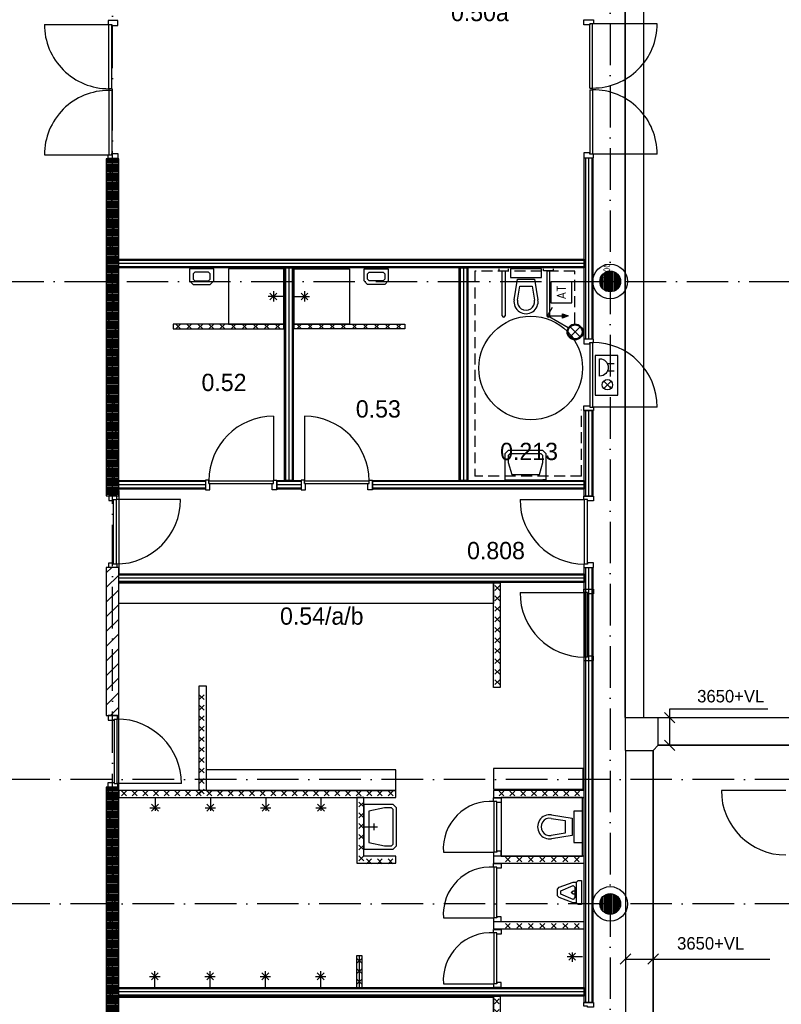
# Model space of a CAD drawing. Header units: millimetres. Extents: x -6587 to 170951, y 244 to 951952.
# Tile 10 of 102: x 16150 to 27168, y 47317 to 61554. Entities that reach past the tile are written whole.
import ezdxf
from ezdxf.enums import TextEntityAlignment as Align

# ---------------------------------------------------------------- set-up
doc = ezdxf.new("R2010")
doc.units = ezdxf.units.MM
doc.header["$LTSCALE"] = 100
doc.linetypes.add('DASHDOT', pattern=[9, 6, -1.5, 0, -1.5])
doc.linetypes.add('HIDDEN', pattern=[9.525, 6.35, -3.175])
doc.layers.get('0').update_dxf_attribs({"linetype": 'CONTINUOUS'})
for name, color, linetype in [('71', 2, 'CONTINUOUS'), ('AL$7----_STRAMIEN', 1, 'DASHDOT'), ('ALXAC---_LICHTBETON', 1, 'CONTINUOUS'), ('BOUW', 8, 'CONTINUOUS'), ('EL6414--_BELET24V', 3, 'CONTINUOUS'), ('KABELGOOT', 8, 'CONTINUOUS')]:
    doc.layers.add(name, color=color, linetype=linetype)
doc.styles.add('1_8', font='iso', dxfattribs={"width": 0.7, "height": 1.8})
doc.styles.add('BURO-018', font='BUROFONT.shx', dxfattribs={"height": 180})
doc.styles.add('BURO-025', font='BUROFONT.shx', dxfattribs={"height": 250})
doc.styles.get("Standard").update_dxf_attribs({"font": 'iso.shx'})
pattern_1 = [(45, (-24.84, -148.2), (-106.066, 106.066), [])]
pattern_2 = [(0, (-24.838, -148.197), (0, 20), [])]
pattern_3 = [(90, (24693.015, 48768.749), (-20, 1e-15), [])]

# ---------------------------------------------------------------- blocks, each defined once
blk = doc.blocks.new('ES081001')
for p, q in [((1.06, -1.06), (-1.06, 1.06)), ((-1.06, -1.06), (1.06, 1.06))]:
    blk.add_line(p, q)
blk.add_circle((0, 0), 1.5)
at = {"color": 2, "style": '1_8', "flags": 8}
for tag, p in [('NUMMER', (0, 5.5)), ('CODE', (0, 3))]:
    blk.add_attdef(tag, text='', height=1.8, dxfattribs=at).set_placement(p, align=Align.MIDDLE)
at = {"style": '1_8', "flags": 8}
blk.add_attdef('M_CODE', text='', height=1.8, dxfattribs=at).set_placement((0, 0), align=Align.MIDDLE_CENTER)
blk = doc.blocks.new('ES081010')
at = {"color": 0}
for p, q in [((-1, 0), (-1, -2)), ((1, -2), (1, 0))]:
    blk.add_line(p, q, dxfattribs=at)
blk.add_lwpolyline([(-2.5, 2.25), (2.5, 2.25, -1)], format="xyb", close=True, dxfattribs=at)
at = {"color": 0, "style": '1_8', "flags": 8}
for tag, p in [('NUMMER', (0, 6.75)), ('SCHAK', (0, 4))]:
    blk.add_attdef(tag, text='', height=1.8, dxfattribs=at).set_placement(p, align=Align.MIDDLE)
at = {"style": '1_8'}
for tag, flags, p in [('CODE', 9, (0, 3)), ('M_CODE', 8, (0, 0))]:
    blk.add_attdef(tag, text='', height=1.8, dxfattribs=dict(at, flags=flags)).set_placement(p, align=Align.MIDDLE_CENTER)
blk = doc.blocks.new('ES3S1-T')
at = {"color": 1}
blk.add_line((2.31, 4), (2.31, 1), dxfattribs=at)
at = {"color": 0}
blk.add_lwpolyline([(0.58, 1), (2.31, 4), (3.61, 3.25)], dxfattribs=at)
at = {"color": 1}
blk.add_lwpolyline([(2.01, 1.8), (2.61, 1.8), (2.31, 1)], close=True, dxfattribs=at)
blk.add_lwpolyline([(2.16, 1.8), (2.31, 1), (2.46, 1.8), (2.46, 1.8)], dxfattribs=at)
at = {"color": 0}
blk.add_circle((0, 0), 1.15, dxfattribs=at)
at = {"style": '1_8'}
for tag, flags, p in [('SCHAK', 8, (3, 5.5)), ('KAST', 9, (-3, 0.5)), ('M_CODE', 9, (0, 0)), ('DOEL', 9, (-3, -2)), ('GROEP', 9, (-3, -4.5))]:
    blk.add_attdef(tag, text='', height=1.8, dxfattribs=dict(at, flags=flags)).set_placement(p, align=Align.MIDDLE_CENTER)
blk = doc.blocks.new('ES020102')
at = {"color": 0}
blk.add_lwpolyline([(-4.5, -2), (4.5, -2), (4.5, 2), (-4.5, 2)], close=True, dxfattribs=at)
at = {"style": '1_8'}
for tag, flags, p in [('SCHAK', 8, (3, 5.5)), ('KAST', 9, (-3, 0.5)), ('M_CODE', 9, (0, 0)), ('DOEL', 9, (-3, -2)), ('GROEP', 9, (-3, -4.5))]:
    blk.add_attdef(tag, text='', height=1.8, dxfattribs=dict(at, flags=flags)).set_placement(p, align=Align.MIDDLE_CENTER)
at = {"color": 0, "style": '1_8', "flags": 8}
blk.add_attdef('NUMMER', text='', height=1.8, dxfattribs=at).set_placement((0, 3.5), align=Align.MIDDLE)
at = {"color": 0, "style": '1_8'}
blk.add_attdef('CODE', text='', height=1.8, dxfattribs=at).set_placement((0, 0), align=Align.MIDDLE)
blk = doc.blocks.new('*U67')
at = {"layer": 'ALXAC---_LICHTBETON', "color": 0}
for p, q in [((23153, 47473), (23083, 47543)), ((23153, 47543), (23083, 47473)), ((23153, 47322), (23083, 47392)), ((23153, 47392), (23083, 47322)), ((23153, 47170), (23083, 47240)), ((23153, 47240), (23083, 47170)), ((23153, 47019), (23083, 47089)), ((23153, 47089), (23083, 47019)), ((23153, 46867), (23083, 46937)), ((23153, 46937), (23083, 46867)), ((23153, 46716), (23083, 46786)), ((23153, 46786), (23083, 46716)), ((23153, 46564), (23083, 46634)), ((23153, 46634), (23083, 46564)), ((23153, 46413), (23083, 46483)), ((23153, 46483), (23083, 46413)), ((23153, 46261), (23083, 46331)), ((23153, 46331), (23083, 46261)), ((23153, 46110), (23083, 46180)), ((23153, 46180), (23083, 46110))]:
    blk.add_line(p, q, dxfattribs=at)
blk = doc.blocks.new('*U66')
at = {"layer": 'ALXAC---_LICHTBETON', "color": 0}
for p, q in [((17650, 44834), (17720, 44904)), ((17720, 44834), (17650, 44904)), ((17804, 44834), (17874, 44904)), ((17874, 44834), (17804, 44904)), ((17958, 44834), (18028, 44904)), ((18028, 44834), (17958, 44904)), ((18112, 44834), (18182, 44904)), ((18182, 44834), (18112, 44904)), ((18267, 44834), (18337, 44904)), ((18337, 44834), (18267, 44904)), ((18421, 44834), (18491, 44904)), ((18491, 44834), (18421, 44904)), ((18575, 44834), (18645, 44904)), ((18645, 44834), (18575, 44904)), ((18729, 44834), (18799, 44904)), ((18799, 44834), (18729, 44904)), ((18884, 44834), (18954, 44904)), ((18954, 44834), (18884, 44904)), ((19038, 44834), (19108, 44904)), ((19108, 44834), (19038, 44904)), ((19192, 44834), (19262, 44904)), ((19262, 44834), (19192, 44904)), ((19346, 44834), (19416, 44904)), ((19416, 44834), (19346, 44904)), ((19501, 44834), (19571, 44904)), ((19571, 44834), (19501, 44904)), ((19655, 44834), (19725, 44904)), ((19725, 44834), (19655, 44904)), ((19809, 44834), (19879, 44904)), ((19879, 44834), (19809, 44904)), ((19963, 44834), (20033, 44904)), ((20033, 44834), (19963, 44904)), ((20117, 44834), (20187, 44904)), ((20187, 44834), (20117, 44904)), ((20272, 44834), (20342, 44904)), ((20342, 44834), (20272, 44904)), ((20426, 44834), (20496, 44904)), ((20496, 44834), (20426, 44904)), ((20580, 44834), (20650, 44904)), ((20650, 44834), (20580, 44904)), ((20734, 44834), (20804, 44904)), ((20804, 44834), (20734, 44904)), ((20889, 44834), (20959, 44904)), ((20959, 44834), (20889, 44904)), ((21043, 44834), (21113, 44904)), ((21113, 44834), (21043, 44904)), ((21197, 44834), (21267, 44904)), ((21267, 44834), (21197, 44904)), ((21351, 44834), (21421, 44904)), ((21421, 44834), (21351, 44904)), ((21506, 44834), (21576, 44904)), ((21576, 44834), (21506, 44904))]:
    blk.add_line(p, q, dxfattribs=at)
blk = doc.blocks.new('*U69')
at = {"layer": 'ALXAC---_LICHTBETON', "color": 0}
for p, q in [((17723, 57335), (17653, 57265)), ((17653, 57335), (17723, 57265)), ((17883, 57335), (17813, 57265)), ((17813, 57335), (17883, 57265)), ((18043, 57335), (17973, 57265)), ((17973, 57335), (18043, 57265)), ((18203, 57335), (18133, 57265)), ((18133, 57335), (18203, 57265)), ((18363, 57335), (18293, 57265)), ((18293, 57335), (18363, 57265)), ((18523, 57335), (18453, 57265)), ((18453, 57335), (18523, 57265)), ((18683, 57335), (18613, 57265)), ((18613, 57335), (18683, 57265)), ((18843, 57335), (18773, 57265)), ((18773, 57335), (18843, 57265)), ((19003, 57335), (18933, 57265)), ((18933, 57335), (19003, 57265)), ((19163, 57335), (19093, 57265)), ((19093, 57335), (19163, 57265))]:
    blk.add_line(p, q, dxfattribs=at)

msp = doc.modelspace()

# ---------------------------------------------------------------- hatches: boundary and pattern name
at = {"layer": 'BOUW'}
h = msp.add_hatch(dxfattribs=at)
h.set_pattern_fill('PREFBET', color=256, style=0)
h.set_pattern_definition(pattern_1)
h.paths.add_polyline_path([(17582.8, 54667.9), (17582.8, 59540.9), (17402.8, 59540.9), (17402.8, 54667.9)])
h = msp.add_hatch(dxfattribs=at)
h.set_pattern_fill('RASTER50', color=256, scale=100, style=0)
h.set_pattern_definition(pattern_2)
h.paths.add_polyline_path([(17582.8, 54667.9), (17582.8, 59540.9), (17402.8, 59540.9), (17402.8, 54667.9)])
h = msp.add_hatch(dxfattribs=at)
h.set_pattern_fill('PREFBET', color=256, style=0)
h.set_pattern_definition(pattern_1)
h.paths.add_polyline_path([(17402.8, 53632.9), (17402.8, 51492.5), (17582.8, 51492.5), (17582.8, 53632.9)])
h = msp.add_hatch(dxfattribs=at)
h.set_pattern_fill('PREFBET', color=256, style=0)
h.set_pattern_definition(pattern_1)
h.paths.add_polyline_path([(17402.8, 50457.5), (17402.8, 45527.9), (17582.8, 45527.9), (17582.8, 50457.5)])
h = msp.add_hatch(dxfattribs=at)
h.set_pattern_fill('RASTER50', color=256, scale=100, style=0)
h.set_pattern_definition(pattern_2)
h.paths.add_polyline_path([(17402.8, 50457.5), (17402.8, 45527.9), (17582.8, 45527.9), (17582.8, 50457.5)])
h = msp.add_hatch(dxfattribs=at)
h.set_pattern_fill('GEWPBET', color=256, scale=100, angle=90, style=0)
h.set_pattern_definition(pattern_3)
edge = h.paths.add_edge_path()
edge.add_arc((24693, 48768.7), 150, 0, 360)
h = msp.add_hatch(dxfattribs=at)
h.set_pattern_fill('GEWPBET', color=256, scale=100, angle=90, style=0)
h.set_pattern_definition(pattern_3)
edge = h.paths.add_edge_path()
edge.add_arc((24693, 48768.7), 150, 0, 360)

# ---------------------------------------------------------------- linework, layer by layer
at = {"layer": '71'}
for q in [(24112.4, 57112.6), (24257.1, 57112.6), (24112.4, 56967.9), (24257.1, 56967.9)]:
    msp.add_line((24184.8, 57040.3), q, dxfattribs=at)
msp.add_circle((24184.8, 57040.3), 102.3, dxfattribs=at)
at = {"layer": 'AL$7----_STRAMIEN', "color": 1}
for p, q in [((17492.8, 5947), (17492.8, 77761.7)), ((24692.8, 77698.2), (24692.8, 12402.1)), ((4198.5, 57768.7), (93992.8, 57768.7)), ((93992.8, 50568.7), (4198.5, 50568.7)), ((93992.8, 48768.7), (4198.5, 48768.7))]:
    msp.add_line(p, q, dxfattribs=at)
at = {"layer": 'BOUW'}
for p, q in [((17481.7, 60555.9), (17441.7, 60555.9)), ((17441.7, 60555.9), (17441.7, 60530.9)), ((17481.7, 60530.9), (17441.7, 60530.9)), ((24398.8, 60565.9), (24438.8, 60565.9)), ((24398.8, 60540.9), (24438.8, 60540.9)), ((24438.8, 60540.9), (24438.8, 60565.9)), ((18958, 57951.9), (18608, 57951.9)), ((18608, 57951.9), (18608, 57776.9)), ((18958, 57776.9), (18958, 57951.9)), ((19970, 57951.9), (19170, 57951.9)), ((19170, 57951.9), (19170, 57151.9)), ((19970, 57151.9), (19970, 57951.9)), ((23081.6, 57951.9), (23081.6, 57922.7)), ((23221.6, 57922.7), (23221.6, 57951.9)), ((23699.8, 57951.9), (23249.8, 57951.9)), ((23249.8, 57951.9), (23249.8, 57826.9)), ((23699.8, 57826.9), (23699.8, 57951.9)), ((23728.1, 57922.7), (23728.1, 57951.9)), ((23868.1, 57951.9), (23868.1, 57922.7)), ((18683, 57901.9), (18658, 57876.9)), ((18658, 57876.9), (18658, 57801.9)), ((18658, 57801.9), (18683, 57776.9)), ((18883, 57901.9), (18683, 57901.9)), ((18908, 57876.9), (18883, 57901.9)), ((18883, 57776.9), (18908, 57801.9)), ((18908, 57801.9), (18908, 57876.9)), ((23081.6, 57922.7), (23221.6, 57922.7)), ((23131.6, 57271.9), (23131.6, 57922.7)), ((23171.6, 57922.7), (23171.6, 57271.9)), ((23249.8, 57826.9), (23699.8, 57826.9)), ((23302.1, 57504.7), (23349.8, 57801.9)), ((23349.8, 57801.9), (23599.8, 57801.9)), ((23599.8, 57801.9), (23647.6, 57504.7)), ((23868.1, 57922.7), (23728.1, 57922.7)), ((23778.1, 57922.7), (23778.1, 57271.9)), ((23818.1, 57271.9), (23818.1, 57922.7)), ((24552.8, 57714.9), (24552.8, 57822.6)), ((24552.8, 57714.9), (24552.8, 57822.6)), ((24572.8, 57678.7), (24572.8, 57858.7)), ((24572.8, 57678.7), (24572.8, 57858.7)), ((24592.8, 57656.9), (24592.8, 57880.6)), ((24592.8, 57656.9), (24592.8, 57880.6)), ((24612.8, 57641.9), (24612.8, 57895.6)), ((24612.8, 57641.9), (24612.8, 57895.6)), ((24632.8, 57631.3), (24632.8, 57906.2)), ((24632.8, 57631.3), (24632.8, 57906.2)), ((24652.8, 57624.2), (24652.8, 57913.3)), ((24652.8, 57624.2), (24652.8, 57913.3)), ((24672.8, 57620.1), (24672.8, 57917.4)), ((24672.8, 57620.1), (24672.8, 57917.4)), ((24692.8, 57618.7), (24692.8, 57918.7)), ((24692.8, 57618.7), (24692.8, 57918.7)), ((24712.8, 57620.1), (24712.8, 57917.4)), ((24712.8, 57620.1), (24712.8, 57917.4)), ((24732.8, 57624.2), (24732.8, 57913.3)), ((24732.8, 57624.2), (24732.8, 57913.3)), ((24752.8, 57631.3), (24752.8, 57906.2)), ((24752.8, 57631.3), (24752.8, 57906.2)), ((24772.8, 57641.9), (24772.8, 57895.6)), ((24772.8, 57641.9), (24772.8, 57895.6)), ((24792.8, 57656.9), (24792.8, 57880.6)), ((24792.8, 57656.9), (24792.8, 57880.6)), ((24812.8, 57678.7), (24812.8, 57858.7)), ((24812.8, 57678.7), (24812.8, 57858.7)), ((24832.8, 57714.9), (24832.8, 57822.6)), ((24832.8, 57714.9), (24832.8, 57822.6)), ((18608, 57776.9), (18658, 57726.9)), ((18658, 57726.9), (18908, 57726.9)), ((18683, 57776.9), (18883, 57776.9)), ((18908, 57726.9), (18958, 57776.9)), ((23351.4, 57496.7), (23384.4, 57701.9)), ((23384.4, 57701.9), (23565.3, 57701.9)), ((23565.3, 57701.9), (23598.3, 57496.7)), ((19970, 57551.9), (19745, 57551.9)), ((19870, 57601.9), (19770, 57501.9)), ((19770, 57601.9), (19870, 57501.9)), ((19820, 57626.9), (19820, 57476.9)), ((19170, 57151.9), (19970, 57151.9)), ((19970, 57151.9), (19970, 57151.9)), ((23217.8, 55326.9), (23167.8, 55276.9)), ((23167.8, 55276.9), (23167.8, 55151.9)), ((23717.8, 55326.9), (23217.8, 55326.9)), ((23242.8, 55276.9), (23217.8, 55251.9)), ((23217.8, 55251.9), (23217.8, 55151.9)), ((23217.8, 55251.9), (23217.8, 55251.9)), ((23692.8, 55276.9), (23242.8, 55276.9)), ((23242.8, 55276.9), (23242.8, 55276.9)), ((23692.8, 55276.9), (23692.8, 55276.9)), ((23717.8, 55251.9), (23692.8, 55276.9)), ((23767.8, 55276.9), (23717.8, 55326.9)), ((23717.8, 55251.9), (23717.8, 55251.9)), ((23717.8, 55151.9), (23717.8, 55251.9)), ((23767.8, 55151.9), (23767.8, 55276.9)), ((23167.8, 55151.9), (23167.8, 54901.9)), ((23217.8, 55151.9), (23267.8, 54976.9)), ((23667.8, 54976.9), (23717.8, 55151.9)), ((23767.8, 54901.9), (23767.8, 55151.9)), ((23267.8, 54976.9), (23667.8, 54976.9)), ((23167.8, 54901.9), (23767.8, 54901.9)), ((23767.8, 54901.9), (23717.8, 54901.9)), ((17582.8, 54748.9), (17582.8, 53548.9)), ((24317.8, 47342.5), (24317.8, 53631.9)), ((24317.8, 53631.9), (24442.8, 53631.9)), ((24332.8, 53631.9), (24332.8, 47342.5)), ((24380.3, 53631.9), (24380.3, 47342.5)), ((24427.8, 53631.9), (24427.8, 47342.5)), ((24442.8, 53631.9), (24442.8, 47342.5)), ((17582.8, 47570.9), (17582.8, 53398.9)), ((24317.8, 51133.5), (24317.8, 51233.5)), ((24303.2, 50727.9), (23003.3, 50727.9)), ((23003.3, 50727.9), (23003.3, 50427.9)), ((24303.2, 50427.9), (24303.2, 50727.9)), ((24317.8, 50408.9), (23002.8, 50408.9)), ((23002.8, 50408.9), (23002.8, 50308.9)), ((23003.3, 50427.9), (24303.2, 50427.9)), ((23086, 50331.1), (23156, 50401.1)), ((23156, 50331.1), (23086, 50401.1)), ((23242.2, 50331.1), (23312.2, 50401.1)), ((23312.2, 50331.1), (23242.2, 50401.1)), ((23398.5, 50331.1), (23468.5, 50401.1)), ((23468.5, 50331.1), (23398.5, 50401.1)), ((23554.7, 50331.1), (23624.7, 50401.1)), ((23624.7, 50331.1), (23554.7, 50401.1)), ((23711, 50331.1), (23781, 50401.1)), ((23781, 50331.1), (23711, 50401.1)), ((23867.2, 50331.1), (23937.2, 50401.1)), ((23937.2, 50331.1), (23867.2, 50401.1)), ((24023.5, 50331.1), (24093.5, 50401.1)), ((24093.5, 50331.1), (24023.5, 50401.1)), ((24179.7, 50331.1), (24249.7, 50401.1)), ((24249.7, 50331.1), (24179.7, 50401.1)), ((24317.8, 50308.9), (24317.8, 50408.9)), ((27234.3, 50410.4), (26300.3, 50410.4)), ((21027.8, 50308.9), (21027.8, 49357.9)), ((21127.8, 50308.9), (21027.8, 50308.9)), ((21127.8, 49457.9), (21127.8, 50308.9)), ((23002.8, 50308.9), (23127.8, 50308.9)), ((23002.8, 50250.6), (23002.8, 50300.6)), ((23002.8, 50300.6), (23116.8, 50300.6)), ((24292.8, 50307.9), (23116.8, 50307.9)), ((23116.8, 50307.9), (23116.8, 49457.9)), ((23116.8, 50300.6), (23116.8, 50233.6)), ((23127.8, 50308.9), (24317.8, 50308.9)), ((23127.8, 50308.9), (23127.8, 50308.9)), ((24292.8, 49457.9), (24292.8, 50307.9)), ((21127.8, 50171.1), (21057.8, 50241.1)), ((21127.8, 50241.1), (21057.8, 50171.1)), ((21127.8, 50208.4), (21127.8, 49558.4)), ((21427.8, 50208.4), (21127.8, 50208.4)), ((21427.8, 50158.4), (21202.8, 50108.4)), ((21552.8, 50208.4), (21427.8, 50208.4)), ((21527.8, 50158.4), (21427.8, 50158.4)), ((21552.8, 50133.4), (21527.8, 50158.4)), ((21602.8, 50158.4), (21552.8, 50208.4)), ((21552.8, 49633.4), (21552.8, 50133.4)), ((21602.8, 49608.4), (21602.8, 50158.4)), ((23053.8, 50250.6), (23002.8, 50250.6)), ((23013.8, 49516.6), (23013.8, 50250.6)), ((23053.8, 50233.6), (23053.8, 50250.6)), ((23053.8, 49516.6), (23053.8, 50250.6)), ((23116.8, 50233.6), (23053.8, 50233.6)), ((21127.8, 50015.6), (21057.8, 50085.6)), ((21127.8, 50085.6), (21057.8, 50015.6)), ((21202.8, 50108.4), (21202.8, 49658.4)), ((23837.7, 50006.3), (24042.8, 49973.3)), ((23845.6, 50055.7), (24142.8, 50007.9)), ((24042.8, 49973.3), (24042.8, 49792.5)), ((24142.8, 50007.9), (24142.8, 49757.9)), ((24167.8, 50107.9), (24167.8, 49657.9)), ((24292.8, 50107.9), (24167.8, 50107.9)), ((24292.8, 49657.9), (24292.8, 50107.9)), ((21127.8, 49860), (21057.8, 49930)), ((21127.8, 49930), (21057.8, 49860)), ((21127.8, 49883.4), (21327.8, 49883.4)), ((21277.8, 49833.4), (21277.8, 49933.4)), ((23717.8, 49832.9), (23717.8, 49832.9)), ((21127.8, 49704.4), (21057.8, 49774.4)), ((21127.8, 49774.4), (21057.8, 49704.4)), ((24042.8, 49792.5), (23837.7, 49759.5)), ((24142.8, 49757.9), (23845.6, 49710.1)), ((23892.8, 49707.9), (23892.8, 49707.9)), ((21127.8, 49548.9), (21057.8, 49618.9)), ((21127.8, 49618.9), (21057.8, 49548.9)), ((21127.8, 49558.4), (21427.8, 49558.4)), ((21202.8, 49658.4), (21427.8, 49608.4)), ((21427.8, 49608.4), (21527.8, 49608.4)), ((21427.8, 49558.4), (21552.8, 49558.4)), ((21527.8, 49608.4), (21552.8, 49633.4)), ((21552.8, 49558.4), (21602.8, 49608.4)), ((24167.8, 49657.9), (24292.8, 49657.9)), ((21127.8, 49393.3), (21057.8, 49463.3)), ((21127.8, 49463.3), (21057.8, 49393.3)), ((21592.8, 49457.9), (21127.8, 49457.9)), ((21238.9, 49418.9), (21168.9, 49348.9)), ((21168.9, 49418.9), (21238.9, 49348.9)), ((21394.5, 49418.9), (21324.5, 49348.9)), ((21324.5, 49418.9), (21394.5, 49348.9)), ((21550.1, 49418.9), (21480.1, 49348.9)), ((21480.1, 49418.9), (21550.1, 49348.9)), ((21592.8, 49357.9), (21592.8, 49457.9)), ((22279.8, 49516.6), (23013.8, 49516.6)), ((23002.8, 49516.6), (23002.8, 49466.6)), ((23053.8, 49516.6), (23002.8, 49516.6)), ((23002.8, 49466.6), (23116.8, 49466.6)), ((24317.8, 49458.9), (23002.8, 49458.9)), ((23002.8, 49458.9), (23002.8, 49358.9)), ((23053.8, 49533.6), (23053.8, 49516.6)), ((23116.8, 49533.6), (23053.8, 49533.6)), ((23116.8, 49466.6), (23116.8, 49533.6)), ((23116.8, 49457.9), (24292.8, 49457.9)), ((23176.1, 49377.2), (23246.1, 49447.2)), ((23246.1, 49377.2), (23176.1, 49447.2)), ((23342.5, 49377.2), (23412.5, 49447.2)), ((23412.5, 49377.2), (23342.5, 49447.2)), ((23508.9, 49377.2), (23578.9, 49447.2)), ((23578.9, 49377.2), (23508.9, 49447.2)), ((23675.3, 49377.2), (23745.3, 49447.2)), ((23745.3, 49377.2), (23675.3, 49447.2)), ((23841.8, 49377.2), (23911.8, 49447.2)), ((23911.8, 49377.2), (23841.8, 49447.2)), ((24008.2, 49377.2), (24078.2, 49447.2)), ((24078.2, 49377.2), (24008.2, 49447.2)), ((24174.6, 49377.2), (24244.6, 49447.2)), ((24244.6, 49377.2), (24174.6, 49447.2)), ((24317.8, 49358.9), (24317.8, 49458.9)), ((21027.8, 49357.9), (21592.8, 49357.9)), ((23002.8, 49358.9), (24317.8, 49358.9)), ((23002.8, 49301.1), (23002.8, 49351.1)), ((23002.8, 49351.1), (23116.8, 49351.1)), ((23053.8, 49301.1), (23002.8, 49301.1)), ((23013.8, 48567.1), (23013.8, 49301.1)), ((23053.8, 48567.1), (23053.8, 49301.1)), ((23053.8, 49284.1), (23053.8, 49301.1)), ((23116.8, 49284.1), (23053.8, 49284.1)), ((23116.8, 49351.1), (23116.8, 49284.1)), ((22279.8, 48567.1), (23013.8, 48567.1)), ((23002.8, 48567.1), (23002.8, 48517.1)), ((23053.8, 48567.1), (23002.8, 48567.1)), ((23053.8, 48584.1), (23053.8, 48567.1)), ((23116.8, 48584.1), (23053.8, 48584.1)), ((23116.8, 48517.1), (23116.8, 48584.1)), ((23002.8, 48517.1), (23116.8, 48517.1)), ((24317.8, 48508.9), (23002.8, 48508.9)), ((23002.8, 48508.9), (23002.8, 48408.9)), ((23002.8, 48408.9), (24317.8, 48408.9)), ((23176.1, 48416.4), (23246.1, 48486.4)), ((23246.1, 48416.4), (23176.1, 48486.4)), ((23342.5, 48416.4), (23412.5, 48486.4)), ((23412.5, 48416.4), (23342.5, 48486.4)), ((23508.9, 48416.4), (23578.9, 48486.4)), ((23578.9, 48416.4), (23508.9, 48486.4)), ((23675.3, 48416.4), (23745.3, 48486.4)), ((23745.3, 48416.4), (23675.3, 48486.4)), ((23841.8, 48416.4), (23911.8, 48486.4)), ((23911.8, 48416.4), (23841.8, 48486.4)), ((24008.2, 48416.4), (24078.2, 48486.4)), ((24078.2, 48416.4), (24008.2, 48486.4)), ((24174.6, 48416.4), (24244.6, 48486.4)), ((24244.6, 48416.4), (24174.6, 48486.4)), ((23002.8, 48349), (23002.8, 48399)), ((23002.8, 48399), (23116.8, 48399)), ((23053.8, 48349), (23002.8, 48349)), ((23013.8, 47615), (23013.8, 48349)), ((23053.8, 47615), (23053.8, 48349)), ((23053.8, 48332), (23053.8, 48349)), ((23116.8, 48332), (23053.8, 48332)), ((23116.8, 48399), (23116.8, 48332)), ((21027.8, 48020.9), (21097.8, 48020.9)), ((21027.8, 47557.9), (21027.8, 48020.9)), ((21097.8, 47980.9), (21027.8, 47910.9)), ((21097.8, 47910.9), (21027.8, 47980.9)), ((21027.8, 47980.9), (21027.8, 47980.9)), ((21027.8, 47630.9), (21027.8, 47980.9)), ((21062.8, 48020.9), (21062.8, 47558.4)), ((21097.8, 48020.9), (21097.8, 47557.9)), ((18030.3, 47720.9), (18180.3, 47720.9)), ((18055.3, 47670.9), (18155.3, 47770.9)), ((18055.3, 47770.9), (18155.3, 47670.9)), ((18105.3, 47570.9), (18105.3, 47795.9)), ((18830.3, 47720.9), (18980.3, 47720.9)), ((18855.3, 47670.9), (18955.3, 47770.9)), ((18855.3, 47770.9), (18955.3, 47670.9)), ((18905.3, 47570.9), (18905.3, 47795.9)), ((19630.3, 47720.9), (19780.3, 47720.9)), ((19655.3, 47670.9), (19755.3, 47770.9)), ((19655.3, 47770.9), (19755.3, 47670.9)), ((19705.3, 47570.9), (19705.3, 47795.9)), ((20430.3, 47720.9), (20580.3, 47720.9)), ((20455.3, 47670.9), (20555.3, 47770.9)), ((20455.3, 47770.9), (20555.3, 47670.9)), ((20505.3, 47570.9), (20505.3, 47795.9)), ((21097.8, 47830.9), (21027.8, 47760.9)), ((21097.8, 47760.9), (21027.8, 47830.9)), ((21097.8, 47680.9), (21027.8, 47610.9)), ((21097.8, 47610.9), (21027.8, 47680.9)), ((21097.8, 47557.9), (21027.8, 47557.9)), ((24442.8, 47342.5), (24317.8, 47342.5))]:
    msp.add_line(p, q, dxfattribs=at)
for points in [[(17430.7, 61541.9), (17430.7, 61485.9), (17481.7, 61485.9), (17481.7, 61468.9), (17569.7, 61468.9), (17569.7, 61541.9), (17492.8, 61541.9), (17492.8, 61541.9), (17430.7, 61541.9), (17430.7, 61485.9)], [(24449.8, 61551.9), (24449.8, 61495.9), (24398.8, 61495.9), (24398.8, 61478.9), (24310.8, 61478.9), (24310.8, 61551.9), (24387.7, 61551.9), (24387.7, 61551.9), (24449.8, 61551.9), (24449.8, 61495.9)], [(16507.7, 61485.9), (17441.7, 61485.9)], [(17441.7, 60555.9), (17441.7, 61485.9)], [(17481.7, 60555.9), (17481.7, 61485.9)], [(24398.8, 60565.9), (24398.8, 61495.9)], [(25372.8, 61495.9), (24438.8, 61495.9)], [(24438.8, 60565.9), (24438.8, 61495.9)], [(17441.7, 60530.9), (17441.7, 59600.9)], [(17481.7, 60530.9), (17481.7, 59600.9)], [(24398.8, 60540.9), (24398.8, 59610.9)], [(24438.8, 60540.9), (24438.8, 59610.9)], [(16507.7, 59600.9), (17441.7, 59600.9)], [(17430.7, 59544.9), (17430.7, 59600.9), (17481.7, 59600.9), (17481.7, 59617.9), (17569.7, 59617.9), (17569.7, 59544.9), (17492.8, 59544.9), (17492.8, 59544.9), (17430.7, 59544.9), (17430.7, 59600.9)], [(24449.8, 59554.9), (24449.8, 59610.9), (24398.8, 59610.9), (24398.8, 59627.9), (24310.8, 59627.9), (24310.8, 59554.9), (24387.7, 59554.9), (24387.7, 59554.9), (24449.8, 59554.9), (24449.8, 59610.9)], [(24332.8, 59554.9), (24332.8, 56936.3)], [(24380.3, 59554.9), (24380.3, 56936.3)], [(24427.8, 59554.9), (24427.8, 56936.3)], [(25372.8, 59610.9), (24438.8, 59610.9)], [(24317.8, 58074.4), (17582.8, 58074.4)], [(24317.8, 58026.9), (17582.8, 58026.9)], [(24317.8, 57979.4), (17582.8, 57979.4)], [(19997.5, 57964.4), (19997.5, 54889.4)], [(20045, 57964.4), (20045, 54889.4)], [(20092.5, 57964.4), (20092.5, 54889.4)], [(20120, 57951.9), (20920, 57951.9), (20920, 57151.9), (20120, 57151.9), (20120, 57151.9), (20120, 57951.9)], [(21482, 57951.9), (21482, 57776.9), (21432, 57726.9), (21182, 57726.9), (21132, 57776.9), (21132, 57951.9), (21482, 57951.9)], [(22522.3, 57964.4), (22522.3, 54889.4)], [(22569.8, 57964.4), (22569.8, 54889.4)], [(22617.3, 57964.4), (22617.3, 54889.4)], [(21407, 57901.9), (21432, 57876.9), (21432, 57801.9), (21407, 57776.9), (21207, 57776.9), (21182, 57801.9), (21182, 57876.9), (21207, 57901.9), (21407, 57901.9)], [(20120, 57551.9), (20345, 57551.9)], [(20220, 57601.9), (20320, 57501.9)], [(20320, 57601.9), (20220, 57501.9)], [(20270, 57626.9), (20270, 57476.9)], [(24449.8, 56936.3), (24310.8, 56936.3), (24310.8, 56869.3), (24398.8, 56869.3), (24398.8, 56886.3), (24449.8, 56886.3), (24449.8, 56936.3)], [(24398.8, 56886.3), (24398.8, 55952.3)], [(24438.8, 56886.3), (24438.8, 55952.3)], [(24449.8, 55902.3), (24310.8, 55902.3), (24310.8, 55969.3), (24398.8, 55969.3), (24398.8, 55952.3), (24449.8, 55952.3), (24449.8, 55902.3)], [(25372.8, 55952.3), (24438.8, 55952.3)], [(19820, 55819.4), (19820, 54885.4)], [(20270, 55819.4), (20270, 54885.4)], [(24332.8, 55902.3), (24332.8, 54665.9)], [(24380.3, 55902.3), (24380.3, 54665.9)], [(24427.8, 55902.3), (24427.8, 54665.9)], [(18836, 54874.4), (17582.8, 54874.4)], [(18836, 54826.9), (17582.8, 54826.9)], [(18836, 54896.4), (18836, 54757.4), (18903, 54757.4), (18903, 54845.4), (18886, 54845.4), (18886, 54896.4), (18836, 54896.4)], [(18886, 54885.4), (19820, 54885.4)], [(18886, 54845.4), (19820, 54845.4)], [(19870, 54896.4), (19870, 54757.4), (19803, 54757.4), (19803, 54845.4), (19820, 54845.4), (19820, 54896.4), (19870, 54896.4)], [(20220, 54874.4), (19870, 54874.4)], [(20220, 54826.9), (19870, 54826.9)], [(20220, 54896.4), (20220, 54757.4), (20287, 54757.4), (20287, 54845.4), (20270, 54845.4), (20270, 54896.4), (20220, 54896.4)], [(20270, 54885.4), (21204, 54885.4)], [(20270, 54845.4), (21204, 54845.4)], [(21254, 54896.4), (21254, 54757.4), (21187, 54757.4), (21187, 54845.4), (21204, 54845.4), (21204, 54896.4), (21254, 54896.4)], [(24317.8, 54874.4), (21254, 54874.4)], [(24317.8, 54826.9), (21254, 54826.9)], [(17554.8, 54667.9), (17440.8, 54667.9), (17440.8, 54600.9), (17503.8, 54600.9), (17503.8, 54617.9), (17554.8, 54617.9), (17554.8, 54667.9)], [(18836, 54779.4), (17582.8, 54779.4)], [(20220, 54779.4), (19870, 54779.4)], [(24317.8, 54779.4), (21254, 54779.4)], [(17503.8, 54617.9), (17503.8, 53683.9)], [(18477.8, 54617.9), (17543.8, 54617.9)], [(17543.8, 54617.9), (17543.8, 53683.9)], [(23387.8, 54615.9), (24321.8, 54615.9)], [(24310.8, 54665.9), (24449.8, 54665.9), (24449.8, 54598.9), (24361.8, 54598.9), (24361.8, 54615.9), (24310.8, 54615.9), (24310.8, 54665.9)], [(24321.8, 53681.9), (24321.8, 54615.9)], [(24361.8, 53681.9), (24361.8, 54615.9)], [(17554.8, 53633.9), (17440.8, 53633.9), (17440.8, 53700.9), (17503.8, 53700.9), (17503.8, 53683.9), (17554.8, 53683.9), (17554.8, 53633.9)], [(24310.8, 53631.9), (24449.8, 53631.9), (24449.8, 53698.9), (24361.8, 53698.9), (24361.8, 53681.9), (24310.8, 53681.9), (24310.8, 53631.9)], [(24317.8, 53524.3), (17582.8, 53524.3)], [(24317.8, 53476.8), (17582.8, 53476.8)], [(24317.8, 53429.3), (17582.8, 53429.3)], [(23387.8, 53270.5), (24321.8, 53270.5)], [(24310.8, 53320.5), (24449.8, 53320.5), (24449.8, 53253.5), (24361.8, 53253.5), (24361.8, 53270.5), (24310.8, 53270.5), (24310.8, 53320.5)], [(24321.8, 52336.5), (24321.8, 53270.5)], [(24361.8, 52336.5), (24361.8, 53270.5)], [(24310.8, 52286.5), (24449.8, 52286.5), (24449.8, 52353.5), (24361.8, 52353.5), (24361.8, 52336.5), (24310.8, 52336.5), (24310.8, 52286.5)], [(17567.3, 51492.5), (17428.3, 51492.5), (17428.3, 51425.5), (17516.3, 51425.5), (17516.3, 51442.5), (17567.3, 51442.5), (17567.3, 51492.5)], [(17516.3, 51442.5), (17516.3, 50508.5)], [(17556.3, 51442.5), (17556.3, 50508.5)], [(17567.3, 50458.5), (17428.3, 50458.5), (17428.3, 50525.5), (17516.3, 50525.5), (17516.3, 50508.5), (17567.3, 50508.5), (17567.3, 50458.5)], [(18490.3, 50508.5), (17556.3, 50508.5)], [(18108.6, 50308.9), (18108.6, 50113.9)], [(18908.6, 50308.9), (18908.6, 50113.9)], [(19708.6, 50308.9), (19708.6, 50113.9)], [(20508.6, 50308.9), (20508.6, 50113.9)], [(18033.6, 50158.9), (18183.6, 50158.9)], [(18058.6, 50208.9), (18158.6, 50108.9)], [(18058.6, 50108.9), (18158.6, 50208.9)], [(18833.6, 50158.9), (18983.6, 50158.9)], [(18858.6, 50208.9), (18958.6, 50108.9)], [(18858.6, 50108.9), (18958.6, 50208.9)], [(19633.6, 50158.9), (19783.6, 50158.9)], [(19658.6, 50208.9), (19758.6, 50108.9)], [(19658.6, 50108.9), (19758.6, 50208.9)], [(20433.6, 50158.9), (20583.6, 50158.9)], [(20458.6, 50208.9), (20558.6, 50108.9)], [(20458.6, 50108.9), (20558.6, 50208.9)], [(24204.6, 48784.5), (24154.6, 48784.5), (23954.6, 48859.5), (23954.6, 48859.5), (23929.6, 48884.5), (23929.6, 48984.5), (23929.6, 48984.5), (23954.6, 49009.5), (24154.6, 49084.5), (24204.6, 49084.5)], [(24154.6, 48834.5), (23979.6, 48909.5), (23979.6, 48959.5), (24154.6, 49034.5), (24179.6, 49009.5), (24179.6, 48859.5), (24154.6, 48834.5), (24154.6, 48834.5)], [(24279.6, 48759.5), (24229.6, 48759.5), (24204.6, 48784.5), (24204.6, 48784.5), (24204.6, 49084.5), (24229.6, 49109.5), (24279.6, 49109.5), (24279.6, 48759.5)], [(24179.6, 48909.5), (24154.6, 48909.5), (24129.6, 48934.5), (24154.6, 48959.5), (24179.6, 48959.5)], [(24292.8, 48006), (24067.8, 48006)], [(24192.8, 48056), (24092.8, 47956)], [(24092.8, 48056), (24192.8, 47956)], [(24142.8, 48066), (24142.8, 47931)], [(22279.8, 47615), (23013.8, 47615)], [(23002.8, 47565), (23116.8, 47565), (23116.8, 47632), (23053.8, 47632), (23053.8, 47615), (23002.8, 47615), (23002.8, 47565)], [(24317.8, 47543.4), (17582.8, 47543.4)], [(24317.8, 47495.9), (17582.8, 47495.9)], [(24317.8, 47448.4), (17582.8, 47448.4)], [(24310.8, 47342.5), (24449.8, 47342.5), (24449.8, 47275.5), (24361.8, 47275.5), (24361.8, 47292.5), (24310.8, 47292.5), (24310.8, 47342.5)]]:
    msp.add_lwpolyline(points, dxfattribs=at)
for points in [[(17582.8, 54667.9), (17582.8, 59540.9), (17402.8, 59540.9), (17402.8, 54667.9)], [(24442.8, 59554.9), (24442.8, 56936.3), (24317.8, 56936.3), (24317.8, 59554.9)], [(24317.8, 57964.4), (17582.8, 57964.4), (17582.8, 58089.4), (24317.8, 58089.4)], [(20107.5, 57964.4), (20107.5, 54889.4), (19982.5, 54889.4), (19982.5, 57964.4)], [(22632.3, 57964.4), (22632.3, 54889.4), (22507.3, 54889.4), (22507.3, 57964.4)], [(19970, 57151.9), (18370, 57151.9), (18370, 57081.9), (19970, 57081.9)], [(20120, 57151.9), (21720, 57151.9), (21720, 57081.9), (20120, 57081.9)], [(24442.8, 55902.3), (24442.8, 54665.9), (24317.8, 54665.9), (24317.8, 55902.3)], [(18836, 54764.4), (17582.8, 54764.4), (17582.8, 54889.4), (18836, 54889.4)], [(20220, 54764.4), (19870, 54764.4), (19870, 54889.4), (20220, 54889.4)], [(24317.8, 54764.4), (21254, 54764.4), (21254, 54889.4), (24317.8, 54889.4)], [(17402.8, 53632.9), (17402.8, 51492.5), (17582.8, 51492.5), (17582.8, 53632.9)], [(24317.8, 53414.3), (17582.8, 53414.3), (17582.8, 53539.3), (24317.8, 53539.3)], [(23002.8, 53113.9), (17582.8, 53113.9), (17582.8, 53413.9), (23002.8, 53413.9)], [(23102.8, 53413.9), (23102.8, 51898.9), (23002.8, 51898.9), (23002.8, 53413.9)], [(18847.8, 51923.9), (18847.8, 50408.9), (18747.8, 50408.9), (18747.8, 51923.9)], [(18847.8, 50408.9), (21592.8, 50408.9), (21592.8, 50708.9), (18847.8, 50708.9)], [(17402.8, 50457.5), (17402.8, 45527.9), (17582.8, 45527.9), (17582.8, 50457.5)], [(21592.8, 50408.9), (17582.8, 50408.9), (17582.8, 50308.9), (21592.8, 50308.9)], [(24317.8, 47433.4), (17582.8, 47433.4), (17582.8, 47558.4), (24317.8, 47558.4)], [(23002.8, 47120.9), (17582.8, 47120.9), (17582.8, 47420.9), (23002.8, 47420.9)], [(23102.8, 47435.9), (23102.8, 45920.9), (23002.8, 45920.9), (23002.8, 47435.9)]]:
    msp.add_lwpolyline(points, close=True, dxfattribs=at)
for centre, radius in [((24692.8, 57768.7), 250), ((24692.8, 57768.7), 250), ((24692.8, 57768.7), 150), ((24692.8, 57768.7), 150), ((23542.8, 56516.9), 750), ((24693, 48768.7), 250), ((24693, 48768.7), 250), ((24693, 48768.7), 150), ((24693, 48768.7), 150)]:
    msp.add_circle(centre, radius, dxfattribs=at)
for centre, radius, start, end in [((17438.3, 61486.5), 930.6, 180.03613, 270.20977), ((24442.2, 61496.5), 930.6, 269.79023, 359.96387), ((17438.3, 59600.3), 930.6, 89.79023, 179.96387), ((24442.2, 59610.3), 930.6, 0.03613, 90.20977), ((23474.8, 57476.9), 175, 170.86729, 9.13271), ((23474.8, 57476.9), 125, 170.86729, 9.13271), ((23151.6, 57271.9), 20, 180, 0), ((23798.1, 57271.9), 20, 180, 0), ((24438.8, 55952.3), 934, 0, 90), ((19820, 54885.4), 934, 90, 180), ((20270, 54885.4), 934, 0, 90), ((17543.8, 54617.9), 934, 270, 0), ((24321.8, 54615.9), 934, 180, 270), ((24321.8, 53270.5), 934, 180, 270), ((17556.3, 50508.5), 934, 0, 90), ((27234.3, 50410.4), 934, 180, 270), ((22963.8, 49566.7), 685.8, 85.8145, 184.1855), ((23817.8, 49882.9), 175, 80.86729, 279.13271), ((23817.8, 49882.9), 125, 80.86729, 279.13271), ((22963.8, 48617.1), 685.8, 85.8145, 184.1855), ((22963.8, 47665), 685.8, 85.8145, 184.1855)]:
    msp.add_arc(centre, radius, start, end, dxfattribs=at)
at = {"layer": 'EL6414--_BELET24V', "linetype": 'HIDDEN', "ltscale": 0.25}
for p, q in [((24180.5, 57917.6), (22736.7, 57917.6)), ((22736.7, 57917.6, -300), (22736.7, 54954.2, -300)), ((24180.5, 57159.3, -300), (24180.5, 57917.6, -300)), ((24277, 54954.2, -300), (24277, 55915.3, -300)), ((24277, 54954.2, -3800), (22736.7, 54954.2, -3800))]:
    msp.add_line(p, q, dxfattribs=at)
at = {"layer": 'EL6414--_BELET24V'}
for p, q in [((24802.3, 56700.6), (24477.3, 56700.6)), ((24477.3, 56700.6), (24477.3, 56125.6)), ((24802.3, 56125.6), (24802.3, 56700.6)), ((24477.3, 56125.6), (24802.3, 56125.6))]:
    msp.add_line(p, q, dxfattribs=at)
at = {"layer": 'KABELGOOT', "color": 8}
for p, q in [((24910, 62599.9, 3710), (24910, 51462.9, 3710)), ((24910, 51462.9, 3650), (24910, 62599.9, 3650)), ((25180, 51462.9, 3650), (25180, 62599.9, 3650)), ((25180, 51462.9, 3710), (25180, 62599.9, 3710)), ((25629.3, 51388.9, 3650), (25479.3, 51538.9, 3650)), ((25554.3, 51063.9, 3650), (25554.3, 51592, 3650)), ((25554.3, 51592, 3650), (26974.2, 51592, 3650)), ((25387.4, 51063.9, 3650), (25387.4, 51463.9, 3650)), ((25629.3, 50988.9, 3650), (25479.3, 51138.9, 3650)), ((24912.4, 50988.9, 3650), (24912.4, 42670.3, 3650)), ((24912.4, 50988.9, 3710), (24912.4, 42670.3, 3710)), ((24912.4, 50988.9, 3650), (25312.4, 50988.9, 3650)), ((25312.4, 42670.3, 3710), (25312.4, 50988.9, 3710)), ((25312.4, 50988.9, 3650), (25312.4, 42670.3, 3650)), ((27430, 51063.9, 3650), (25387.4, 51063.9, 3650)), ((25387.4, 51063.9, 3710), (27430, 51063.9, 3710)), ((24839, 47896.9, 3650), (24989, 48046.9, 3650)), ((25239, 47896.9, 3650), (25389, 48046.9, 3650)), ((24914, 47971.9, 3650), (25627, 47971.9, 3650)), ((25627, 47971.9, 3650), (27002, 47971.9, 3650))]:
    msp.add_line(p, q, dxfattribs=at)
at = {"layer": 'KABELGOOT', "color": 8, "elevation": 3650}
for points in [[(24912.4, 50988.9), (24912.4, 51463.9), (24912.4, 51463.9), (27396.7, 51463.9)], [(25387.4, 51063.9), (25387.4, 51063.9), (25312.4, 50988.9), (25312.4, 50988.9)]]:
    msp.add_lwpolyline(points, dxfattribs=at)

# ---------------------------------------------------------------- block references
at = {"layer": 'BOUW', "xscale": -1}
msp.add_blockref('*U69', (37570.7, -183.2), dxfattribs=at)
at = {"layer": 'BOUW'}
for name, p in [('*U69', (2505.3, -183.2)), ('*U67', (-57.6, 5829.8)), ('*U67', (-4334.8, 4249.8)), ('*U67', (-66.4, -148.2))]:
    msp.add_blockref(name, p, dxfattribs=at)
at = {"layer": 'BOUW', "xscale": -1, "rotation": 180}
msp.add_blockref('*U66', (-24.8, 95238), dxfattribs=at)
at = {"layer": 'EL6414--_BELET24V'}
ref = msp.add_blockref('ES020102', (23985.3, 57611.8), dxfattribs=dict(at, xscale=33.33333333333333, yscale=75, zscale=75, rotation=90))
ref.add_attrib('CODE', 'AT', dxfattribs={"layer": '0', "color": 210, "height": 135, "rotation": 90, "style": '1_8'}).set_placement((23985.3, 57611.8), align=Align.MIDDLE)
at = {"layer": 'EL6414--_BELET24V', "rotation": 90}
for name, p, xscale, yscale, zscale in [('ES3S1-T', (24183.8, 57038.7, 600), 100, 100, 100), ('ES081010', (24652.3, 56525.6), 50, 50, 50), ('ES081001', (24652.3, 56275.6), 50, 50, 50)]:
    msp.add_blockref(name, p, dxfattribs=dict(at, xscale=xscale, yscale=yscale, zscale=zscale))

# ---------------------------------------------------------------- texts
at = {"layer": 'BOUW', "style": 'BURO-025'}
for s, p in [('0.50a', (22389.3, 61532.7)), ('0.52', (18780.7, 56184.3)), ('0.53', (21013, 55801.5)), ('0.213', (23100.4, 55186.5)), ('0.808', (22622.2, 53752.7)), ('0.54/a/b', (19916.2, 52806.3))]:
    msp.add_text(s, height=250, dxfattribs=at).set_placement(p)
at = {"layer": 'BOUW'}
msp.add_text('K300', height=100, rotation=90, dxfattribs=at).set_placement((24692.8, 57768.7))
at = {"layer": 'KABELGOOT', "color": 8, "style": 'BURO-018'}
for p in [(26435.9, 51772.8, 3650), (26145.5, 48198.8, 3650)]:
    msp.add_text('3650+VL', height=180, dxfattribs=at).set_placement(p, align=Align.MIDDLE)

doc.saveas('drawing.dxf')
